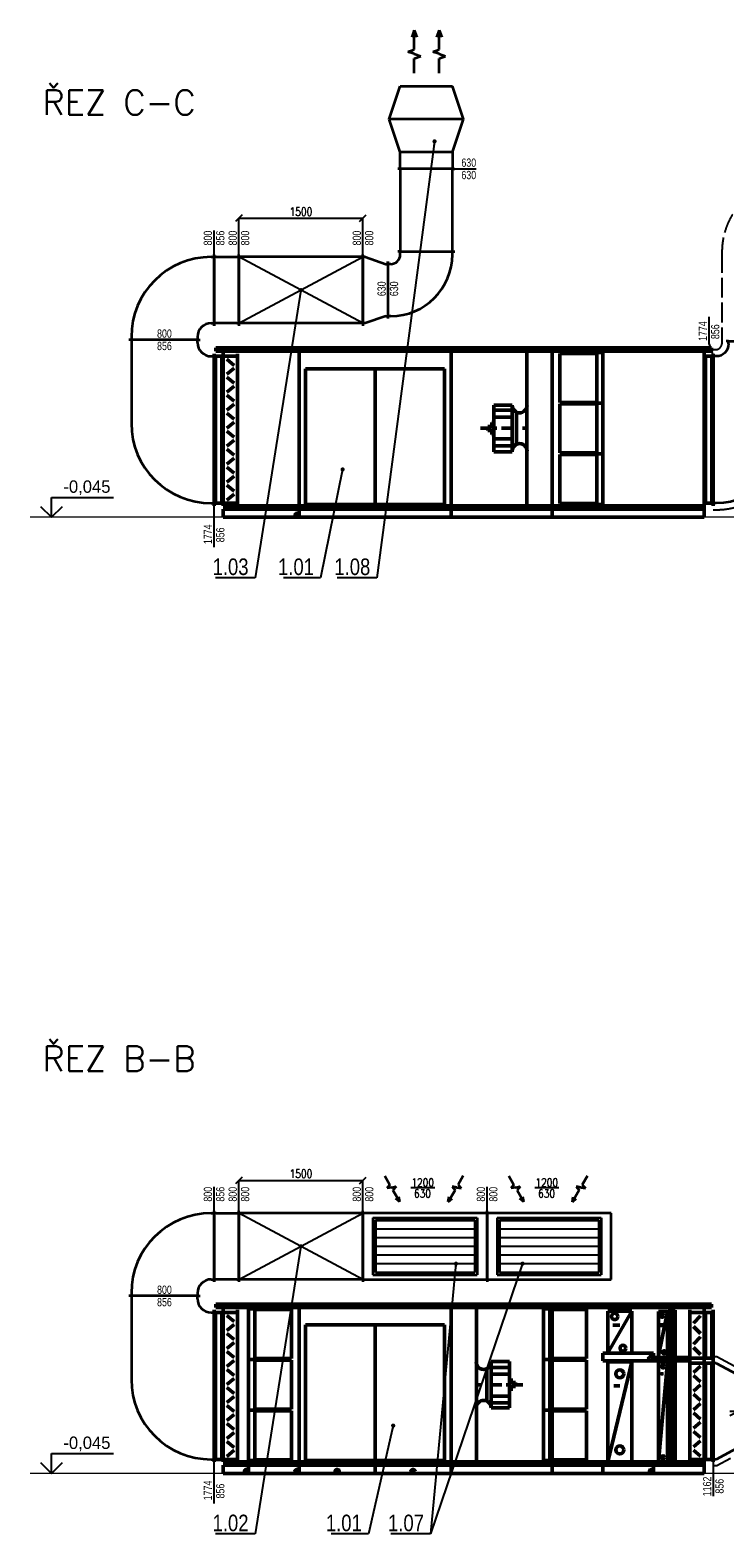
# Model space of a CAD drawing. Header units: millimetres. Extents: x 161070 to 520640, y 9197 to 248394.
# Tile 37 of 137: x 251581 to 259980, y 54849 to 73017. Entities that reach past the tile are written whole.
import ezdxf
from ezdxf.enums import TextEntityAlignment as Align

# ---------------------------------------------------------------- set-up
doc = ezdxf.new("R2010")
doc.units = ezdxf.units.MM
doc.header["$LTSCALE"] = 10
for name, pattern in [('ACAD_ISO02W100', [15, 12, -3]), ('AUSGEZOGEN', [0]), ('DASHDOT', [25.4, 12.7, -6.35, 0, -6.35])]:
    doc.linetypes.add(name, pattern=pattern)
doc.layers.get('Defpoints').update_dxf_attribs({"color": 252})
for name, color, linetype, lineweight in [('VZT Odvod', 5, 'Continuous', 35), ('VZT Privod', 6, 'Continuous', 35), ('VZT-komponenty', 1, 'Continuous', 50), ('VZT-koty', 4, 'Continuous', 25)]:
    doc.layers.add(name, color=color, linetype=linetype, lineweight=lineweight)
for name, color, linetype in [('VZT Odvod-pozice_odkaz', 7, 'Continuous'), ('VZT Odvod-pozice_text', 7, 'Continuous'), ('VZT Privod-pozice_odkaz', 7, 'Continuous'), ('VZT Privod-pozice_text', 7, 'Continuous'), ('VZT Tepelná izolace', 3, 'ACAD_ISO02W100'), ('VZT Tepelná izolace-pozice_odkaz', 7, 'Continuous'), ('VZT Tepelná izolace-pozice_text', 7, 'Continuous'), ('Vzt_koty', 4, 'Continuous'), ('VZTPRIVOD', 1, 'Continuous')]:
    doc.layers.add(name, color=color, linetype=linetype)
doc.styles.add('AR-KOTY', font='simplex', dxfattribs={"width": 0.7})
doc.styles.add('Arial', font='arial.ttf')
doc.styles.add('laplan N', font='txt')
doc.styles.add('Romans', font='romans.shx', dxfattribs={"width": 0.8})
doc.styles.add('SIMPLEX', font='simplex.shx', dxfattribs={"width": 0.8})
doc.styles.get("Standard").update_dxf_attribs({"font": 'ic-simplex.shx', "width": 0.8})
doc.dimstyles.new('CADKON', dxfattribs={"dimscale": 50, "dimtxt": 2.5, "dimasz": 2.5, "dimexe": 1.8, "dimexo": 5, "dimgap": 0.6, "dimtad": 1, "dimrnd": 1, "dimtxsty": 'Standard', "dimblk1": 'ARCHTICK', "dimblk2": 'ARCHTICK', "dimsah": 1, "dimcen": 2.5, "dimadec": 1, "dimazin": 2, "dimtfac": 1, "dimtdec": 4, "dimtix": 1, "dimtmove": 1, "dimatfit": 3, "dimldrblk": 'OPEN30', "dimfxl": 5, "dimtolj": 1, "dimarcsym": 0})
doc.dimstyles.new('Standa 50', dxfattribs={"dimtxt": 100, "dimasz": 80, "dimexe": 0, "dimexo": 30, "dimgap": 30, "dimtad": 1, "dimdec": 0, "dimrnd": 1, "dimdsep": 46, "dimtxsty": 'Romans', "dimblk": 'OBLIQUE', "dimcen": 0, "dimclrd": 256, "dimclre": 256, "dimclrt": 256, "dimadec": 0, "dimazin": 0, "dimtfac": 1, "dimtdec": 0, "dimtofl": 0, "dimtmove": 0, "dimatfit": 3, "dimldrblk": 'OBLIQUE', "dimfxl": 1, "dimtvp": 1.1, "dimtolj": 1, "dimlwd": -1, "dimlwe": -1, "dimarcsym": 0})

# ---------------------------------------------------------------- blocks, each defined once
blk = doc.blocks.new('*U2254', base_point=(500, 350))
at = {"color": 0, "linetype": 'ByBlock', "lineweight": -2}
for p, q in [((0, 581), (0, 611)), ((35, 581), (0, 581)), ((0, 581), (0, 581)), ((0, 581), (0, -581)), ((35, 581), (465, 350)), ((500, 350), (500, 380)), ((465, 350), (500, 350)), ((500, 350), (500, -350)), ((500, 350), (500, 350)), ((465, -350), (35, -581)), ((465, -350), (500, -350)), ((500, -350), (500, -380)), ((500, -350), (500, -350)), ((35, -581), (0, -581)), ((0, -581), (0, -581)), ((0, -581), (0, -611))]:
    blk.add_line(p, q, dxfattribs=at)
at = {"color": 2, "linetype": 'ByBlock', "lineweight": 25}
for p in [(200, 0), (200, -50)]:
    blk.add_line(p, (300, 0), dxfattribs=at)
blk = doc.blocks.new('*U2246', base_point=(-35, 1037))
at = {"color": 0, "linetype": 'ByBlock', "lineweight": -2}
for p, q in [((-35, 1924), (-35, 1954)), ((-35, 1924), (-35, 1924)), ((-35, 150), (-35, 1924)), ((0, 1924), (-35, 1924)), ((850, -35), (850, 1074)), ((0, 150), (-35, 150)), ((-35, 150), (-35, 120)), ((-35, 150), (-35, 150)), ((150, 0), (150, -35)), ((150, -35), (120, -35)), ((150, -35), (150, -35)), ((150, -35), (850, -35)), ((850, -35), (880, -35)), ((850, -35), (850, -35))]:
    blk.add_line(p, q, dxfattribs=at)
for centre, radius in [((0, 1074), 850), ((0, 0), 150)]:
    blk.add_arc(centre, radius, 0, 90, dxfattribs=at)
blk = doc.blocks.new('VZT jednotka MANIK - pohled přívod')
at = {"layer": 'VZT-komponenty', "linetype": 'AUSGEZOGEN'}
for p, q in [((-6014, 1254), (-6014, 1294)), ((-6014, 1294), (-5006, 1294)), ((-5006, 1294), (-5006, 1254)), ((-5006, 1254), (-5006, 1294)), ((-5006, 1294), (-3170, 1294)), ((-3170, 1254), (-3170, 1294)), ((-3170, 1294), (-3170, 1254)), ((-3170, 1294), (-1946, 1294)), ((-1946, 1294), (-1946, 1254)), ((-1946, 1254), (-1946, 1294)), ((-1946, 1294), (-20, 1294)), ((-20, 1294), (-20, 1254)), ((-6034, 1224), (-6034, -612)), ((-6034, 1193), (-5924, 1193)), ((-6018, 1193), (-5940, 1193)), ((-6018, -581), (-6018, 1193)), ((-5006, 1254), (-6014, 1254)), ((-5940, 1193), (-5940, -581)), ((-5924, -612), (-5924, 1254)), ((-5924, 1254), (-5006, 1254)), ((-5924, 1224), (-5924, -612)), ((-5924, -612), (-5924, 1224)), ((-5749, 1193), (-5924, 1193)), ((-5793, 1084), (-5880, 1157)), ((-5749, -612), (-5749, 1224)), ((-5618, -612), (-5618, 1254)), ((-5618, 627), (-5618, 1239)), ((-5618, 1239), (-5543, 1239)), ((-5543, 1239), (-5543, 627)), ((-5543, 637), (-5543, 1229)), ((-5543, 1229), (-5098, 1229)), ((-5098, 1229), (-5098, 637)), ((-3170, 1254), (-5006, 1254)), ((-5006, 1254), (-3170, 1254)), ((-5006, 1254), (-5006, -612)), ((-5006, -612), (-5006, 1254)), ((-3170, -612), (-3170, 1254)), ((-3170, 1254), (-3170, -612)), ((-1946, 1254), (-3170, 1254)), ((-3170, 1254), (-1946, 1254)), ((-2864, -612), (-2864, 1254)), ((-2051, -612), (-2051, 1254)), ((-2051, 627), (-2051, 1239)), ((-2051, 1239), (-1976, 1239)), ((-1976, 1239), (-1976, 627)), ((-1976, 637), (-1976, 1229)), ((-1976, 1229), (-1531, 1229)), ((-1946, 1254), (-1946, -612)), ((-1946, -612), (-1946, 1254)), ((-20, 1254), (-1946, 1254)), ((-1946, 1254), (-110, 1254)), ((-1531, 1229), (-1531, 637)), ((-1274, 700), (-1274, 1211)), ((-1274, 1211), (-985, 1211)), ((-1274, 704), (-985, 1211)), ((-985, 1211), (-985, 700)), ((-668, 651), (-553, 1207)), ((-664, 1207), (-553, 1207)), ((-664, 651), (-664, 1207)), ((-553, 1207), (-553, 651)), ((-546, 1220), (-461, 1220)), ((-546, 650), (-546, 1220)), ((-526, 1200), (-481, 1200)), ((-526, 650), (-526, 1200)), ((-481, 1200), (-481, 650)), ((-461, 1220), (-461, 650)), ((-285, 1224), (-285, 612)), ((-285, 1193), (-110, 1193)), ((-241, 1066), (-154, 1151)), ((-110, 1254), (-110, -612)), ((-110, 1224), (-110, 612)), ((-110, 612), (-110, 1224)), ((0, 1193), (-110, 1193)), ((-94, 1193), (-16, 1193)), ((-94, 643), (-94, 1193)), ((-16, 1193), (-16, 643)), ((0, 612), (0, 1224)), ((-5793, 1048), (-5880, 976)), ((-5793, 867), (-5880, 940)), ((-4929, 1042), (-4088, 1042)), ((-4929, -596), (-4929, 1042)), ((-4088, 1042), (-3247, 1042)), ((-4088, -596), (-4088, 1042)), ((-4088, 1042), (-4088, -596)), ((-3247, 1042), (-3247, -596)), ((-1216, 1038), (-1129, 1038)), ((-647, 1038), (-606, 1038)), ((-627, 1017), (-627, 1063)), ((-510, 824), (-510, 1006)), ((-510, 1006), (-498, 1006)), ((-498, 1006), (-498, 824)), ((-241, 1024), (-154, 939)), ((-5793, 831), (-5880, 759)), ((-498, 824), (-510, 824)), ((-241, 812), (-154, 897)), ((-241, 770), (-154, 685)), ((-5793, 650), (-5880, 722)), ((-5793, 614), (-5880, 541)), ((-5618, 627), (-5543, 627)), ((-5543, 627), (-5618, 627)), ((-5618, 15), (-5618, 627)), ((-5098, 637), (-5543, 637)), ((-5543, 627), (-5543, 15)), ((-5543, 25), (-5543, 617)), ((-5543, 617), (-5098, 617)), ((-5098, 617), (-5098, 25)), ((-2864, 40), (-2864, 602)), ((-2685, 602), (-2463, 602)), ((-2685, 40), (-2685, 602)), ((-2463, 602), (-2463, 40)), ((-2051, 627), (-1976, 627)), ((-1976, 627), (-2051, 627)), ((-2051, 15), (-2051, 627)), ((-1531, 637), (-1976, 637)), ((-1976, 627), (-1976, 15)), ((-1976, 617), (-1531, 617)), ((-1976, 25), (-1976, 617)), ((-1531, 617), (-1531, 25)), ((-1335, 610), (-1335, 700)), ((-1335, 700), (-722, 700)), ((-722, 610), (-1335, 610)), ((-985, 700), (-1274, 700)), ((-1274, 597), (-985, 597)), ((-985, 597), (-1274, -612)), ((-1274, -612), (-1274, 597)), ((-1274, -612), (-985, 597)), ((-985, 597), (-985, -612)), ((-722, 700), (-722, 610)), ((-722, 610), (-722, 651)), ((-722, 651), (-285, 651)), ((-285, 610), (-722, 610)), ((-553, 651), (-664, 651)), ((-662, 597), (-552, 597)), ((-552, 597), (-662, -612)), ((-662, -612), (-662, 597)), ((-662, -612), (-552, 597)), ((-552, 597), (-552, -612)), ((-461, 650), (-546, 650)), ((-546, 596), (-461, 596)), ((-546, -612), (-546, 596)), ((-481, 650), (-526, 650)), ((-526, 576), (-481, 576)), ((-526, -612), (-526, 576)), ((-481, 576), (-481, -612)), ((-461, 596), (-461, -612)), ((-285, 651), (-285, 610)), ((-285, 643), (-110, 643)), ((-285, 612), (-285, -612)), ((-285, 581), (-110, 581)), ((0, 643), (-110, 643)), ((-110, 612), (-110, -612)), ((-110, -612), (-110, 612)), ((0, 581), (-110, 581)), ((-16, 643), (-94, 643)), ((-94, 581), (-16, 581)), ((-94, -581), (-94, 581)), ((-16, 581), (-16, -581)), ((0, -612), (0, 612)), ((-5793, 433), (-5880, 505)), ((-5793, 397), (-5880, 324)), ((-2739, 124), (-2739, 512)), ((-2685, 530), (-2464, 530)), ((-2685, 447), (-2685, 530)), ((-2464, 447), (-2685, 447)), ((-2464, 530), (-2464, 447)), ((-2463, 394), (-2441, 394)), ((-2463, 347), (-2463, 394)), ((-2441, 394), (-2441, 347)), ((-634, 453), (-607, 453)), ((-621, 467), (-621, 439)), ((-241, 469), (-154, 544)), ((-241, 431), (-154, 356)), ((-5793, 215), (-5880, 288)), ((-2685, 183), (-2464, 183)), ((-2685, 101), (-2685, 183)), ((-2464, 183), (-2464, 101)), ((-2463, 347), (-2389, 347)), ((-2463, 298), (-2463, 347)), ((-2441, 347), (-2463, 347)), ((-2389, 298), (-2463, 298)), ((-2463, 298), (-2441, 298)), ((-2463, 248), (-2463, 298)), ((-2441, 248), (-2463, 248)), ((-2441, 298), (-2441, 248)), ((-2389, 347), (-2389, 298)), ((-1202, 308), (-1130, 308)), ((-241, 244), (-154, 319)), ((-241, 206), (-154, 131)), ((-5793, 179), (-5880, 107)), ((-5793, -2), (-5880, 71)), ((-5543, 15), (-5618, 15)), ((-5618, 15), (-5543, 15)), ((-5618, -597), (-5618, 15)), ((-5098, 25), (-5543, 25)), ((-5543, 15), (-5543, -597)), ((-5543, -587), (-5543, 5)), ((-5543, 5), (-5098, 5)), ((-5098, 5), (-5098, -587)), ((-2464, 101), (-2685, 101)), ((-2463, 40), (-2685, 40)), ((-2051, -597), (-2051, 15)), ((-1976, 15), (-2051, 15)), ((-2051, 15), (-1976, 15)), ((-1531, 25), (-1976, 25)), ((-1976, 15), (-1976, -597)), ((-1976, -587), (-1976, 5)), ((-1976, 5), (-1531, 5)), ((-1531, 5), (-1531, -587)), ((-241, 19), (-154, 94)), ((-5793, -38), (-5880, -110)), ((-5793, -219), (-5880, -147)), ((-241, -19), (-154, -94)), ((-241, -206), (-154, -131)), ((-5793, -255), (-5880, -328)), ((-241, -244), (-154, -319)), ((-241, -431), (-154, -356)), ((-5793, -436), (-5880, -364)), ((-5793, -472), (-5880, -545)), ((-241, -469), (-154, -544)), ((-6034, -581), (-5924, -581)), ((-5940, -581), (-6018, -581)), ((-5749, -581), (-5924, -581)), ((-5006, -612), (-5924, -612)), ((-5924, -652), (-5924, -752)), ((-5924, -752), (-5924, -652)), ((-5924, -652), (-5618, -652)), ((-5006, -652), (-5924, -652)), ((-5543, -597), (-5618, -597)), ((-5618, -752), (-5618, -652)), ((-5618, -652), (-5618, -752)), ((-5618, -652), (-5006, -652)), ((-5098, -587), (-5543, -587)), ((-3170, -612), (-5006, -612)), ((-5006, -752), (-5006, -652)), ((-5006, -652), (-5006, -752)), ((-5006, -652), (-5006, -752)), ((-5006, -752), (-5006, -652)), ((-3170, -652), (-5006, -652)), ((-5006, -652), (-4088, -652)), ((-4088, -596), (-4929, -596)), ((-3247, -596), (-4088, -596)), ((-4088, -752), (-4088, -652)), ((-4088, -652), (-3170, -652)), ((-4088, -652), (-4088, -752)), ((-3170, -612), (-3170, -652)), ((-2864, -612), (-3170, -612)), ((-1946, -612), (-3170, -612)), ((-3170, -652), (-3170, -752)), ((-3170, -752), (-3170, -652)), ((-3170, -652), (-3170, -752)), ((-1946, -652), (-3170, -652)), ((-3170, -652), (-2864, -652)), ((-2864, -652), (-2864, -612)), ((-2864, -612), (-2864, -652)), ((-1946, -612), (-2864, -612)), ((-2864, -652), (-1946, -652)), ((-1976, -597), (-2051, -597)), ((-1531, -587), (-1976, -587)), ((-1946, -612), (-1946, -652)), ((-1334, -612), (-1946, -612)), ((-1946, -652), (-1946, -612)), ((-110, -612), (-1946, -612)), ((-1946, -752), (-1946, -652)), ((-1946, -652), (-1946, -752)), ((-1946, -652), (-1334, -652)), ((-110, -652), (-1946, -652)), ((-1334, -652), (-1334, -612)), ((-1334, -752), (-1334, -652)), ((-1334, -652), (-722, -652)), ((-985, -612), (-1274, -612)), ((-722, -612), (-722, -652)), ((-416, -612), (-722, -612)), ((-722, -652), (-722, -752)), ((-722, -652), (-416, -652)), ((-552, -612), (-662, -612)), ((-461, -612), (-546, -612)), ((-481, -612), (-526, -612)), ((-416, -612), (-416, -652)), ((-416, -652), (-416, -612)), ((-110, -612), (-416, -612)), ((-416, -652), (-110, -652)), ((-285, -581), (-110, -581)), ((0, -581), (-110, -581)), ((-110, -652), (-110, -612)), ((-110, -752), (-110, -652)), ((-16, -581), (-94, -581)), ((-5618, -752), (-5924, -752)), ((-5924, -752), (-5006, -752)), ((-5006, -752), (-5618, -752)), ((-5006, -752), (-3170, -752)), ((-4088, -752), (-5006, -752)), ((-3170, -752), (-4088, -752)), ((-3170, -752), (-1946, -752)), ((-1946, -752), (-110, -752)), ((-722, -752), (-1334, -752))]:
    blk.add_line(p, q, dxfattribs=at)
at = {"layer": 'VZT-komponenty', "linetype": 'DASHDOT'}
blk.add_line((-2303, 319), (-2863, 319), dxfattribs=at)
at = {"layer": 'VZT-komponenty', "linetype": 'AUSGEZOGEN'}
for centre, radius in [((-1191, 1145), 38), ((-619, 1157), 20.6), ((-1092, 762), 35.4), ((-594, 713), 20.6), ((-755, 634), 26.4), ((-607, 542), 18.3), ((-1130, 452), 48.2), ((-1130, -468), 48.2), ((-607, -557), 18.3), ((-5643, -727), 25), ((-5031, -727), 25), ((-4547, -727), 25), ((-3629, -727), 25), ((-747, -727), 25)]:
    blk.add_circle(centre, radius, dxfattribs=at)
for centre, start, end in [((-2775, 593), 180, 0.0724), ((-2775, 42), 0.0724, 180)]:
    blk.add_arc(centre, 89.6, start, end, dxfattribs=at)
blk = doc.blocks.new('*U3520', base_point=(965, 965))
at = {"color": 0, "linetype": 'ByBlock', "lineweight": -2}
for p, q in [((-35, 965), (-35, 995)), ((0, 965), (-35, 965)), ((-35, 165), (-35, 965)), ((0, 165), (-35, 165)), ((-35, 165), (-35, 135)), ((165, 0), (165, -35)), ((965, 0), (965, -35)), ((135, -35), (995, -35)), ((165, -35), (965, -35))]:
    blk.add_line(p, q, dxfattribs=at)
for radius in [965, 165]:
    blk.add_arc((0, 0), radius, 0, 90, dxfattribs=at)
blk = doc.blocks.new('*U3521', base_point=(300, 400))
at = {"color": 0, "linetype": 'ByBlock', "lineweight": -2}
for p, q in [((0, 400), (0, 430)), ((25, 400), (0, 400)), ((0, 400), (0, -400)), ((0, 400), (0, 400)), ((25, 400), (275, 400)), ((275, 400), (300, 400)), ((300, 400), (300, 430)), ((300, 400), (300, -400)), ((300, 400), (300, 400)), ((25, -400), (0, -400)), ((0, -400), (0, -430)), ((0, -400), (0, -400)), ((275, -400), (25, -400)), ((275, -400), (300, -400)), ((300, -400), (300, -430)), ((300, -400), (300, -400))]:
    blk.add_line(p, q, dxfattribs=at)
blk = doc.blocks.new('*U3519', base_point=(-35, 1939))
at = {"color": 0, "linetype": 'ByBlock', "lineweight": -2}
for p, q in [((-35, 1939), (-35, 1969)), ((-35, 1939), (-35, 1939)), ((-35, 165), (-35, 1939)), ((0, 1939), (-35, 1939)), ((965, -35), (965, 974)), ((0, 165), (-35, 165)), ((-35, 165), (-35, 135)), ((-35, 165), (-35, 165)), ((165, 0), (165, -35)), ((165, -35), (135, -35)), ((165, -35), (165, -35)), ((165, -35), (965, -35)), ((965, -35), (995, -35)), ((965, -35), (965, -35))]:
    blk.add_line(p, q, dxfattribs=at)
for centre, radius in [((0, 974), 965), ((0, 0), 165)]:
    blk.add_arc(centre, radius, 0, 90, dxfattribs=at)
blk = doc.blocks.new('*U3526', base_point=(1500, 800))
at = {"color": 0, "linetype": 'ByBlock', "lineweight": -2}
for points in [[(0, 800), (0, 830)], [(0, 800), (1500, 800)], [(0, 800), (0, 0)], [(1500, 800), (1500, 830)], [(1500, 800), (1500, 0)], [(0, 0), (0, -30)], [(0, 0), (1500, 0)], [(1500, 0), (1500, -30)]]:
    blk.add_lwpolyline(points, dxfattribs=at)
at = {"color": 2, "linetype": 'ByBlock', "lineweight": 25}
for points in [[(0, 800), (1500, 0)], [(1500, 800), (0, 0)]]:
    blk.add_lwpolyline(points, dxfattribs=at)
blk = doc.blocks.new('*U3528', base_point=(300, 315))
at = {"color": 0, "linetype": 'ByBlock', "lineweight": -2}
for p, q in [((0, 400), (0, 430)), ((25, 400), (0, 400)), ((0, 400), (0, -400)), ((0, 400), (0, 400)), ((25, 400), (275, 315)), ((275, 315), (300, 315)), ((300, 315), (300, 345)), ((300, 315), (300, -315)), ((300, 315), (300, 315)), ((275, -315), (25, -400)), ((275, -315), (300, -315)), ((300, -315), (300, -345)), ((300, -315), (300, -315)), ((25, -400), (0, -400)), ((0, -400), (0, -430)), ((0, -400), (0, -400))]:
    blk.add_line(p, q, dxfattribs=at)
blk = doc.blocks.new('*U3529', base_point=(745, 745))
at = {"color": 0, "linetype": 'ByBlock', "lineweight": -2}
for p, q in [((-35, 745), (-35, 775)), ((0, 745), (-35, 745)), ((-35, 115), (-35, 745)), ((0, 115), (-35, 115)), ((-35, 115), (-35, 85)), ((115, 0), (115, -35)), ((745, 0), (745, -35)), ((85, -35), (775, -35)), ((115, -35), (745, -35))]:
    blk.add_line(p, q, dxfattribs=at)
for radius in [745, 115]:
    blk.add_arc((0, 0), radius, 0, 90, dxfattribs=at)
blk = doc.blocks.new('*U3530')
at = {"color": 0, "linetype": 'ByBlock'}
for p, q in [((0, 630), (0, 660)), ((1000, 630), (0, 630)), ((0, 630), (0, 0)), ((1000, 630), (1000, 660)), ((1000, 0), (1000, 630)), ((0, 0), (0, -30)), ((0, 0), (1000, 0)), ((1000, 0), (1000, -30))]:
    blk.add_line(p, q, dxfattribs=at)
blk = doc.blocks.new('*U3359', base_point=(100.000029, 76.999998))
at = {"color": 0, "linetype": 'ByBlock', "lineweight": -2}
for p, q in [((100.000029, 76.999998), (278.000029, 76.999998)), ((278.000029, 76.999998), (304.513255, 153.999998)), ((331.026481, 76.999998), (304.513255, 153.999998)), ((331.026481, 76.999998), (357.539708, -0.000002)), ((357.539708, -0.000002), (384.052934, 76.999998)), ((384.052934, 76.999998), (620.052934, 76.999998)), ((620.052934, 76.999998), (535.879199, 107.513298)), ((620.052934, 76.999998), (535.879199, 46.486697))]:
    blk.add_line(p, q, dxfattribs=at)
blk = doc.blocks.new('*U3533')
at = {"color": 0, "linetype": 'ByBlock'}
for p, q in [((0, 800), (0, 830)), ((1500, 800), (0, 800)), ((0, 800), (0, 0)), ((1500, 800), (1500, 830)), ((1500, 0), (1500, 800)), ((0, 0), (0, -30)), ((0, 0), (1500, 0)), ((1500, 0), (1500, -30))]:
    blk.add_line(p, q, dxfattribs=at)
blk = doc.blocks.new('*U3534')
at = {"color": 0, "linetype": 'ByBlock', "lineweight": -2}
for p, q in [((0, 800), (0, 830)), ((1500, 800), (0, 800)), ((0, 800), (0, 0)), ((1500, 0), (1500, 800)), ((0, 0), (1500, 0)), ((0, 0), (0, -30))]:
    blk.add_line(p, q, dxfattribs=at)
blk = doc.blocks.new('*U3535', base_point=(-600, -315))
at = {"color": 0, "linetype": 'ByBlock', "lineweight": -2}
for p, q in [((-630, 345), (-630, -345)), ((-630, 345), (-600, 345)), ((-600, 345), (600, 345)), ((-600, 315), (-600, -315)), ((-600, 315), (600, 315)), ((600, 345), (630, 345)), ((600, 315), (600, -315)), ((630, 345), (630, -345)), ((-630, -345), (-600, -345)), ((-600, -315), (600, -315)), ((-600, -345), (600, -345)), ((600, -345), (630, -345))]:
    blk.add_line(p, q, dxfattribs=at)
at = {"color": 2, "linetype": 'ByBlock', "lineweight": 25}
for p, q in [((-600, 210), (600, 210)), ((-600, 105), (600, 105)), ((-600, 0), (600, 0)), ((-600, -105), (600, -105)), ((-600, -210), (600, -210))]:
    blk.add_line(p, q, dxfattribs=at)
blk = doc.blocks.new('*U2277', base_point=(100.000029, 76.999998))
at = {"color": 0, "linetype": 'ByBlock', "lineweight": -2}
for p, q in [((100.000029, 76.999998), (278.000029, 76.999998)), ((278.000029, 76.999998), (304.513255, 153.999998)), ((331.026481, 76.999998), (304.513255, 153.999998)), ((331.026481, 76.999998), (357.539708, -0.000002)), ((357.539708, -0.000002), (384.052934, 76.999998)), ((384.052934, 76.999998), (620.052934, 76.999998)), ((620.052934, 76.999998), (535.879199, 107.513298)), ((620.052934, 76.999998), (535.879199, 46.486697))]:
    blk.add_line(p, q, dxfattribs=at)
blk = doc.blocks.new('VZT jednotka Robatherm - pohled odvod')
at = {"layer": 'VZT-komponenty', "linetype": 'AUSGEZOGEN'}
for p, q in [((-6034, 918), (-6034, -918)), ((-6014, 948), (-6014, 988)), ((-6014, 988), (-5006, 988)), ((-5006, 948), (-6014, 948)), ((-5924, 948), (-5006, 948)), ((-5924, -918), (-5924, 948)), ((-5924, 918), (-5924, -918)), ((-5924, -918), (-5924, 918)), ((-5749, -918), (-5749, 918)), ((-5006, 988), (-5006, 948)), ((-5006, 948), (-5006, 988)), ((-5006, 988), (-3170, 988)), ((-5006, 948), (-3170, 948)), ((-3170, 948), (-5006, 948)), ((-5006, -918), (-5006, 948)), ((-5006, 948), (-5006, -918)), ((-3170, 948), (-3170, 988)), ((-3170, 988), (-3170, 948)), ((-3170, 988), (-1946, 988)), ((-3170, 948), (-1946, 948)), ((-1946, 948), (-3170, 948)), ((-3170, -918), (-3170, 948)), ((-3170, 948), (-3170, -918)), ((-2252, -918), (-2252, 948)), ((-1946, 988), (-1946, 948)), ((-1946, 948), (-1946, 988)), ((-1946, 988), (-20, 988)), ((-1946, 948), (-110, 948)), ((-20, 948), (-1946, 948)), ((-1946, -918), (-1946, 948)), ((-1946, 948), (-1946, -918)), ((-1409, 923), (-1854, 923)), ((-1854, 923), (-1854, 331)), ((-1334, 933), (-1409, 933)), ((-1409, 933), (-1409, 321)), ((-1409, 331), (-1409, 923)), ((-1334, -918), (-1334, 948)), ((-1334, 321), (-1334, 933)), ((-110, 948), (-110, -918)), ((-110, -918), (-110, 918)), ((-20, 988), (-20, 948)), ((0, -918), (0, 918)), ((-6034, 887), (-5924, 887)), ((-6018, 887), (-5940, 887)), ((-6018, -887), (-6018, 887)), ((-5940, 887), (-5940, -887)), ((-5749, 887), (-5924, 887)), ((-5793, 778), (-5880, 851)), ((-5793, 742), (-5880, 670)), ((-4929, 736), (-4088, 736)), ((-4929, -902), (-4929, 736)), ((-4088, 736), (-3247, 736)), ((-4088, -902), (-4088, 736)), ((-4088, 736), (-4088, -902)), ((-3247, 736), (-3247, -902)), ((0, 887), (-110, 887)), ((-94, 887), (-16, 887)), ((-94, -887), (-94, 887)), ((-16, 887), (-16, -887)), ((-5793, 561), (-5880, 634)), ((-5793, 525), (-5880, 453)), ((-5793, 344), (-5880, 416)), ((-5793, 308), (-5880, 235)), ((-5793, 127), (-5880, 199)), ((-2653, -266), (-2653, 295)), ((-2653, 295), (-2431, 295)), ((-2652, 153), (-2652, 235)), ((-2652, 235), (-2431, 235)), ((-2431, 295), (-2431, -266)), ((-2431, 235), (-2431, 153)), ((-2377, 212), (-2377, -176)), ((-2252, 295), (-2252, -266)), ((-1854, 331), (-1409, 331)), ((-1854, 311), (-1854, -281)), ((-1409, 311), (-1854, 311)), ((-1409, 321), (-1334, 321)), ((-1409, 321), (-1409, -291)), ((-1334, 321), (-1409, 321)), ((-1409, -281), (-1409, 311)), ((-1334, -291), (-1334, 321)), ((-5793, 91), (-5880, 18)), ((-2727, -11), (-2727, 38)), ((-2727, 38), (-2653, 38)), ((-2675, 38), (-2675, 88)), ((-2675, 88), (-2653, 88)), ((-2653, 38), (-2675, 38)), ((-2653, 88), (-2653, 38)), ((-2653, 38), (-2653, -11)), ((-2431, 153), (-2652, 153)), ((-5793, -91), (-5880, -18)), ((-5793, -127), (-5880, -199)), ((-2653, -11), (-2727, -11)), ((-2675, -58), (-2675, -11)), ((-2675, -11), (-2653, -11)), ((-2653, -58), (-2675, -58)), ((-2653, -11), (-2653, -58)), ((-2652, -194), (-2652, -111)), ((-2652, -111), (-2431, -111)), ((-2431, -111), (-2431, -194)), ((-5793, -308), (-5880, -235)), ((-5793, -344), (-5880, -416)), ((-2431, -266), (-2653, -266)), ((-2431, -194), (-2652, -194)), ((-1854, -281), (-1409, -281)), ((-1409, -301), (-1854, -301)), ((-1854, -301), (-1854, -893)), ((-1409, -291), (-1334, -291)), ((-1334, -291), (-1409, -291)), ((-1409, -291), (-1409, -903)), ((-1409, -893), (-1409, -301)), ((-1334, -903), (-1334, -291)), ((-5793, -525), (-5880, -453)), ((-5793, -561), (-5880, -634)), ((-5793, -742), (-5880, -670)), ((-6034, -887), (-5924, -887)), ((-5940, -887), (-6018, -887)), ((-5749, -887), (-5924, -887)), ((-5793, -778), (-5880, -851)), ((-4088, -902), (-4929, -902)), ((-3247, -902), (-4088, -902)), ((-1854, -893), (-1409, -893)), ((-1409, -903), (-1334, -903)), ((0, -887), (-110, -887)), ((-16, -887), (-94, -887)), ((-5006, -918), (-5924, -918)), ((-5924, -958), (-5924, -1058)), ((-5924, -1058), (-5924, -958)), ((-5006, -958), (-5924, -958)), ((-5924, -958), (-5006, -958)), ((-5924, -1058), (-5006, -1058)), ((-5006, -1058), (-5924, -1058)), ((-3170, -918), (-5006, -918)), ((-5006, -1058), (-5006, -958)), ((-5006, -958), (-5006, -1058)), ((-5006, -958), (-5006, -1058)), ((-3170, -958), (-5006, -958)), ((-5006, -1058), (-3170, -1058)), ((-3170, -918), (-3170, -958)), ((-1946, -918), (-3170, -918)), ((-2252, -918), (-3170, -918)), ((-3170, -958), (-3170, -1058)), ((-3170, -1058), (-3170, -958)), ((-1946, -958), (-3170, -958)), ((-3170, -958), (-2252, -958)), ((-3170, -1058), (-1946, -1058)), ((-2252, -958), (-2252, -918)), ((-2252, -918), (-2252, -958)), ((-1946, -918), (-2252, -918)), ((-2252, -958), (-1946, -958)), ((-1946, -918), (-1946, -958)), ((-1334, -918), (-1946, -918)), ((-1946, -958), (-1946, -918)), ((-110, -918), (-1946, -918)), ((-1946, -1058), (-1946, -958)), ((-1946, -958), (-1946, -1058)), ((-1946, -958), (-1334, -958)), ((-110, -958), (-1946, -958)), ((-1946, -1058), (-110, -1058)), ((-1334, -918), (-1334, -958)), ((-1334, -958), (-1334, -918)), ((-110, -918), (-1334, -918)), ((-1334, -958), (-110, -958)), ((-110, -958), (-110, -918)), ((-110, -1058), (-110, -958))]:
    blk.add_line(p, q, dxfattribs=at)
at = {"layer": 'VZT-komponenty', "linetype": 'DASHDOT'}
blk.add_line((-2813, 17), (-2253, 17), dxfattribs=at)
at = {"layer": 'VZT-komponenty', "linetype": 'AUSGEZOGEN'}
blk.add_circle((-5031, -1033), 25, dxfattribs=at)
for centre, start, end in [((-2341, 294), 180.0724, 0), ((-2341, -257), 0, 180.0724)]:
    blk.add_arc(centre, 89.6, start, end, dxfattribs=at)
blk = doc.blocks.new('_ArchTick')
at = {"color": 0, "const_width": 0.15}
blk.add_lwpolyline([(-0.5, -0.5), (0.5, 0.5)], dxfattribs=at)
blk = doc.blocks.new('_OBLIQUE')
at = {"color": 0, "linetype": 'ByBlock'}
blk.add_line((-0.5, -0.5), (0.5, 0.5), dxfattribs=at)
blk = doc.blocks.new('*D3561')
at = {"layer": 'Defpoints', "color": 0}
for p in [(255605, 59120), (254105, 58724), (255605, 58724)]:
    blk.add_point(p, dxfattribs=at)
at = {"layer": 'VZT-koty'}
for p, q in [((254105, 58824), (254105, 59120)), ((254105, 59120), (255605, 59120)), ((255605, 58824), (255605, 59120))]:
    blk.add_line(p, q, dxfattribs=at)
at = {"layer": 'VZT-koty', "xscale": 80, "yscale": 80, "zscale": 80, "rotation": 180}
blk.add_blockref('_OBLIQUE', (254105, 59120), dxfattribs=at)
at = {"layer": 'VZT-koty', "xscale": 80, "yscale": 80, "zscale": 80}
blk.add_blockref('_OBLIQUE', (255605, 59120), dxfattribs=at)
at = {"layer": 'VZT-koty', "insert": (254855, 59200), "char_height": 100, "attachment_point": 5, "style": 'Romans'}
blk.add_mtext('\\A1;1500', dxfattribs=at)
blk = doc.blocks.new('*D3562')
at = {"layer": 'Defpoints', "color": 0}
for p in [(255605, 70743), (254105, 70275), (255605, 70275)]:
    blk.add_point(p, dxfattribs=at)
at = {"layer": 'VZT-koty'}
for p, q in [((254105, 70305), (254105, 70743)), ((254105, 70743), (255605, 70743)), ((255605, 70305), (255605, 70743))]:
    blk.add_line(p, q, dxfattribs=at)
at = {"layer": 'VZT-koty', "xscale": 80, "yscale": 80, "zscale": 80, "rotation": 180}
blk.add_blockref('_OBLIQUE', (254105, 70743), dxfattribs=at)
at = {"layer": 'VZT-koty', "xscale": 80, "yscale": 80, "zscale": 80}
blk.add_blockref('_OBLIQUE', (255605, 70743), dxfattribs=at)
at = {"layer": 'VZT-koty', "insert": (254855, 70823), "char_height": 100, "attachment_point": 5, "style": 'Romans'}
blk.add_mtext('\\A1;1500', dxfattribs=at)
blk = doc.blocks.new('*U3531')
at = {"color": 0, "linetype": 'ByBlock', "lineweight": -2}
for p, q in [((-450, 600), (-315, 1000)), ((315, 1000), (-315, 1000)), ((450, 600), (315, 1000)), ((-315, 200), (-450, 600)), ((-450, 600), (450, 600)), ((315, 200), (450, 600)), ((-315, 200), (315, 200)), ((-315, 200), (-315, 0)), ((315, 0), (315, 200)), ((-315, 0), (315, 0))]:
    blk.add_line(p, q, dxfattribs=at)
at = {"color": 7, "linetype": 'ByBlock'}
blk.add_line((-315, 0), (-315, 0), dxfattribs=at)

msp = doc.modelspace()

# ---------------------------------------------------------------- linework, layer by layer
at = {"color": 252}
for p, q in [((251709.1, 67261.5), (251840.3, 67130.3)), ((251840.3, 67130.3), (251840.3, 67370.2)), ((251840.3, 67370.2), (251840.3, 67370.2)), ((251840.3, 67370.2), (252590.3, 67370.2)), ((251840.3, 67130.3), (251971.6, 67261.5)), ((251840.3, 55578.7), (251840.3, 55818.7)), ((251840.3, 55818.7), (251840.3, 55818.7)), ((251840.3, 55818.7), (252590.3, 55818.7)), ((251709.1, 55710), (251840.3, 55578.7)), ((251840.3, 55578.7), (251971.6, 55710))]:
    msp.add_line(p, q, dxfattribs=at)
at = {"color": 252, "lineweight": 15}
for p, q in [((262157.2, 67130.3), (251581.1, 67130.3)), ((262157.2, 55578.7), (251581.1, 55578.7))]:
    msp.add_line(p, q, dxfattribs=at)
at = {"layer": 'VZT Tepelná izolace', "ltscale": 2}
for points in [[(263037.2, 71055.3), (262584.3, 71055.3), (262384.3, 71205.3), (260824.3, 71205.3, 0.4220991), (259944.3, 70325.3), (259944.3, 69225.3, -0.3284157), (259874.3, 69155.3), (259839.3, 69155.3)], [(259839.3, 67221.3), (259874.3, 67221.3, 0.4101975), (260804.3, 68151.3), (260804.3, 70325.3, -0.3127629), (260824.3, 70345.3), (262384.3, 70345.3), (262584.3, 70495.3), (263037.2, 70495.3)], [(259839.3, 56991.7), (259881.9, 56991.7), (260311.9, 56760.7), (260574.3, 56760.7, 0.4192078), (260644.3, 56830.7), (260644.3, 58873.7, -0.4161317), (261374.3, 59603.7), (263037.2, 59603.7)], [(263037.2, 58943.7), (261574.3, 58943.7, 0.4169119), (261504.3, 58873.7), (261504.3, 56830.7, -0.4372347), (260574.3, 55900.7), (260311.9, 55900.7), (259881.9, 55669.7), (259839.3, 55669.7)]]:
    msp.add_lwpolyline(points, format="xyb", dxfattribs=at)
at = {"layer": 'VZT-koty'}
for p, q in [((256685.3, 71340.3), (256973.3, 71340.3)), ((253805.3, 70305.3), (253805.3, 70593.3)), ((254105.3, 70305.3), (254105.3, 70593.3)), ((255605.3, 70305.3), (255605.3, 70593.3)), ((259787.9, 69222.6), (259787.9, 69552)), ((259787.9, 69222.6), (259839.3, 69075.3)), ((253805.3, 66768), (253805.3, 67271.3)), ((253805.3, 58753.7), (253805.3, 59041.7)), ((254105.3, 58753.7), (254105.3, 59041.7)), ((255605.3, 58753.7), (255605.3, 59041.7)), ((256473.1, 59029.3), (256183.8, 59029.3)), ((257105.3, 58753.7), (257105.3, 59041.7)), ((257973.1, 59029.3), (257683.8, 59029.3)), ((253805.3, 55216.5), (253805.3, 55719.7)), ((259839.3, 55719.7), (259839.3, 55303.2))]:
    msp.add_line(p, q, dxfattribs=at)

# ---------------------------------------------------------------- block references
at = {"layer": 'VZT Odvod', "xscale": -1}
for name, p, rotation in [('*U3359', (256225.8, 72496.6), 270), ('*U3359', (256525.8, 72496.6), 270), ('*U2246', (259839.3, 68188.3), 180)]:
    msp.add_blockref(name, p, dxfattribs=dict(at, rotation=rotation))
msp.add_blockref('*U3531', (256370.3, 71340.3), dxfattribs=at)
at = {"layer": 'VZT Odvod'}
for name, p, rotation in [('*U3530', (256685.3, 70340.3), 89.99999999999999), ('*U3529', (256685.3, 69560.3), 270), ('*U3520', (252805.3, 70275.3), 89.99999999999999), ('*U3521', (254105.3, 70275.3), 360), ('*U3526', (254105.3, 69475.3), 180), ('*U3528', (255905.3, 70190.3), 360), ('*U3519', (253805.3, 67301.3), 179.999999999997)]:
    msp.add_blockref(name, p, dxfattribs=dict(at, rotation=rotation))
at = {"layer": 'VZT Privod', "yscale": 0.7, "zscale": 0.7}
for p, xscale, rotation in [((255868, 59175.4), -0.7, 119.9999999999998), ((256818, 59175.4), 0.7, 240.0000000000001), ((257368, 59175.4), -0.7, 119.9999999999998), ((258318, 59175.4), 0.7, 240.0000000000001)]:
    msp.add_blockref('*U2277', p, dxfattribs=dict(at, xscale=xscale, rotation=rotation))
at = {"layer": 'VZT Privod'}
for name, p, rotation in [('*U3520', (252805.3, 58723.7), 89.99999999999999), ('*U3521', (254105.3, 58723.7), 360), ('*U3526', (254105.3, 57923.7), 180), ('*U3533', (255605.3, 57923.7), 360), ('*U3534', (257105.3, 57923.7), 360), ('*U3519', (253805.3, 55749.7), 179.999999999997), ('*U2254', (260339.3, 56680.7), 360)]:
    msp.add_blockref(name, p, dxfattribs=dict(at, rotation=rotation))
at = {"layer": 'VZT Privod', "color": 2, "rotation": 360}
for p in [(255755.3, 58008.7), (257255.3, 58008.7)]:
    msp.add_blockref('*U3535', p, dxfattribs=at)
at = {"layer": 'VZT Tepelná izolace', "rotation": 360}
for name, p in [('VZT jednotka Robatherm - pohled odvod', (259839.3, 68188.3)), ('VZT jednotka MANIK - pohled přívod', (259839.3, 56330.7))]:
    msp.add_blockref(name, p, dxfattribs=at)

# ---------------------------------------------------------------- texts
at = {"color": 252, "style": 'laplan N'}
for p in [(252552.8, 67576.5), (252552.8, 56025)]:
    msp.add_text('-0,045', height=150, dxfattribs=at).set_placement(p, align=Align.TOP_RIGHT)
at = {"layer": 'VZT Odvod-pozice_text', "color": 210, "insert": (255693.8, 66430.1), "char_height": 200, "attachment_point": 9, "style": 'Arial'}
msp.add_mtext('\\W0.8\\H200.0\\C210;1.08', dxfattribs=at)
at = {"layer": 'VZT Privod-pozice_text', "color": 210, "insert": (254222, 66430.1), "char_height": 200, "width": 398.6, "attachment_point": 9, "style": 'Arial'}
msp.add_mtext('{\\W0.8;1.03}', dxfattribs=at)
at = {"layer": 'VZT Privod-pozice_text', "color": 210, "insert": (254221.8, 54878.6), "char_height": 200, "attachment_point": 9, "style": 'Arial'}
msp.add_mtext('\\W0.8\\H200.0\\C210;1.02', dxfattribs=at)
at = {"layer": 'VZT Tepelná izolace-pozice_text', "color": 210, "char_height": 200, "attachment_point": 9, "style": 'Arial'}
for insert in [(255013.1, 66430.1), (255591.4, 54878.6)]:
    msp.add_mtext('\\W0.8\\H200.0\\C210;1.01', dxfattribs=dict(at, insert=insert))
at = {"layer": 'VZT Tepelná izolace-pozice_text', "color": 210, "insert": (256342.6, 54878.6), "char_height": 200, "width": 369.48, "attachment_point": 9, "style": 'Arial'}
msp.add_mtext('{\\W0.8;1.07}', dxfattribs=at)
at = {"layer": 'VZT-koty', "width": 0.8}
msp.add_text('630', height=100, dxfattribs=at).set_placement((256973.3, 71365.3), align=Align.RIGHT)
msp.add_text('630', height=100, dxfattribs=at).set_placement((256973.3, 71315.3), align=Align.TOP_RIGHT)
for p in [(253680.3, 70593.3), (253980.3, 70593.3), (255480.3, 70593.3), (253680.3, 59041.7), (253980.3, 59041.7), (255480.3, 59041.7), (256980.3, 59041.7)]:
    msp.add_text('800', height=100, rotation=90, dxfattribs=at).set_placement(p, align=Align.TOP_RIGHT)
for s, p in [('856', (253930.3, 70593.3)), ('800', (254230.3, 70593.3)), ('800', (255730.3, 70593.3)), ('856', (253930.3, 59041.7)), ('800', (254230.3, 59041.7)), ('800', (255730.3, 59041.7)), ('800', (257230.3, 59041.7))]:
    msp.add_text(s, height=100, rotation=90, dxfattribs=at).set_placement(p, align=Align.RIGHT)
for p in [(253205.3, 69300.3), (253205.3, 57748.7)]:
    msp.add_text('800', height=100, dxfattribs=at).set_placement(p, align=Align.CENTER)
for s, p in [('1774', (259762.9, 69260.5)), ('1774', (253780.3, 66805.9)), ('1774', (253780.3, 55254.4)), ('1162', (259814.3, 55303.2))]:
    msp.add_text(s, height=100, rotation=90, dxfattribs=at).set_placement(p)
for p in [(259812.9, 69283.1), (253830.3, 66828.5), (253830.3, 55277), (259864.3, 55335.5)]:
    msp.add_text('856', height=100, rotation=90, dxfattribs=at).set_placement(p, align=Align.TOP_LEFT)
for p in [(253205.3, 69250.3), (253205.3, 57698.7)]:
    msp.add_text('856', height=100, dxfattribs=at).set_placement(p, align=Align.TOP_CENTER)
at = {"layer": 'VZT-koty', "style": 'AR-KOTY', "width": 0.8}
for s, p in [('1200', (256464, 59044.3)), ('1200', (257964, 59044.3)), ('630', (256426.9, 58911.2)), ('630', (257926.9, 58911.2))]:
    msp.add_text(s, height=100, dxfattribs=at).set_placement(p, align=Align.RIGHT)
at = {"layer": 'Vzt_koty', "width": 0.8}
msp.add_text('630', height=100, rotation=90, dxfattribs=at).set_placement((255780.3, 69980.4), align=Align.TOP_RIGHT)
msp.add_text('630', height=100, rotation=90, dxfattribs=at).set_placement((256030.3, 69980.4), align=Align.RIGHT)
at = {"layer": 'VZTPRIVOD', "char_height": 300, "attachment_point": 7, "style": 'SIMPLEX'}
for s, insert in [('{\\W1;ŘEZ C-C}', (251731.4, 71991.4)), ('{\\W1;ŘEZ B-B}', (251731.4, 60439.9))]:
    msp.add_mtext(s, dxfattribs=dict(at, insert=insert))

# ---------------------------------------------------------------- dimensions: what is measured, and where the dimension line sits
at = {"layer": 'VZT-koty', "color": 2}
dim = msp.add_linear_dim(base=(255605.3, 70742.6), p1=(254105.3, 70275.3), p2=(255605.3, 70275.3), dimstyle='Standa 50', dxfattribs=at)
dim.commit()
dim.dimension.update_dxf_attribs({"geometry": '*D3562', "text_midpoint": (254855.3, 70822.6)})
at = {"layer": 'VZT-koty'}
dim = msp.add_linear_dim(base=(255605.3, 59120.1), p1=(254105.3, 58723.7), p2=(255605.3, 58723.7), dimstyle='Standa 50', override={"dimexo": 100}, dxfattribs=at)
dim.commit()
dim.dimension.update_dxf_attribs({"geometry": '*D3561', "text_midpoint": (254855.3, 59200.1)})

# ---------------------------------------------------------------- leaders
at = {"layer": 'VZT Odvod-pozice_odkaz', "color": 102, "annotation_type": 0, "has_hookline": 1, "hookline_direction": 1, "text_width": 400.5}
msp.add_leader([(256470, 71671.9), (255773.8, 66400.1), (255723.8, 66400.1)], dimstyle='CADKON', override={"dimscale": 50, "dimasz": 1, "dimgap": 0.6, "dimldrblk": 'Dot'}, dxfattribs=at)
at = {"layer": 'VZT Privod-pozice_odkaz', "color": 102, "annotation_type": 0, "has_hookline": 1, "hookline_direction": 1}
for points, text_width in [([(254855.3, 69875.3), (254302, 66400.1), (254252, 66400.1)], 400.2), ([(254855.3, 58323.7), (254301.8, 54848.6), (254251.8, 54848.6)], 398.4)]:
    msp.add_leader(points, dimstyle='CADKON', override={"dimscale": 50, "dimasz": 1, "dimgap": 0.6, "dimldrblk": 'Dot'}, dxfattribs=dict(at, text_width=text_width))
at = {"layer": 'VZT Tepelná izolace-pozice_odkaz', "color": 102, "annotation_type": 0, "has_hookline": 1, "hookline_direction": 1}
for points, text_width in [([(255358.8, 67708.8), (255093.1, 66400.1), (255043.1, 66400.1)], 369.3), ([(256728.7, 58113.7), (256422.6, 54848.6), (256372.6, 54848.6)], 400), ([(257533.7, 58113.7), (256422.6, 54848.6), (256372.6, 54848.6)], 400), ([(255970.3, 56157.3), (255671.4, 54848.6), (255621.4, 54848.6)], 369.3)]:
    msp.add_leader(points, dimstyle='CADKON', override={"dimscale": 50, "dimasz": 1, "dimgap": 0.6, "dimldrblk": 'Dot'}, dxfattribs=dict(at, text_width=text_width))

doc.saveas('drawing.dxf')
